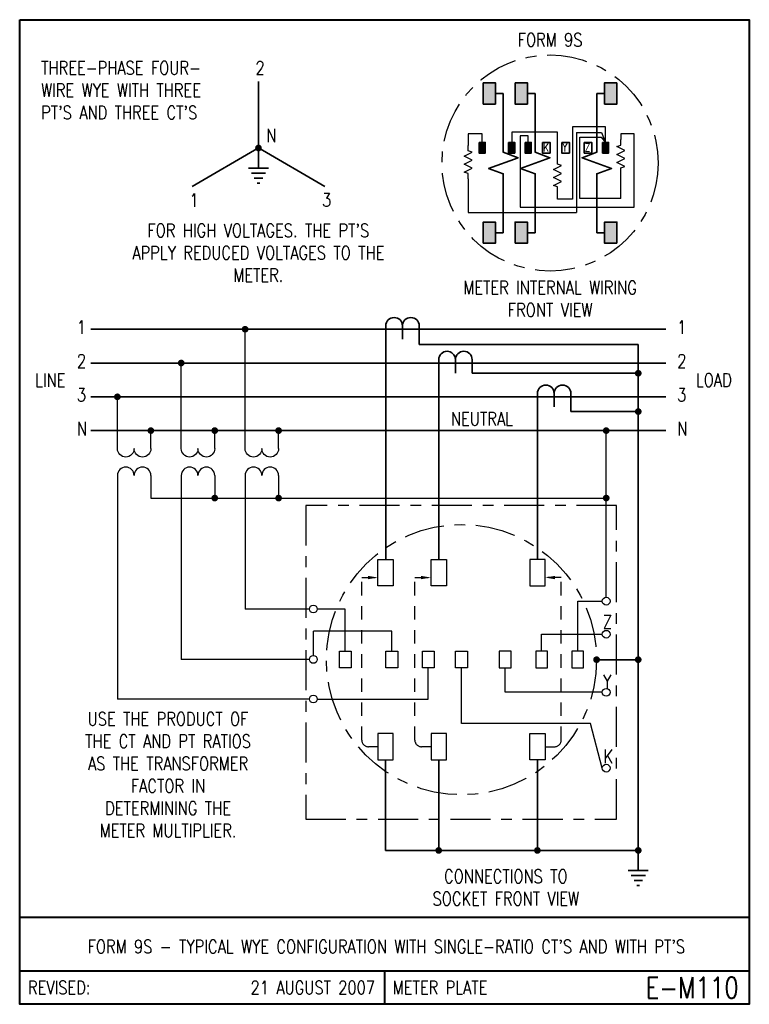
# Model space of a CAD drawing. Header units: inches. Extents: x 0 to 6.81, y 0 to 9.19.
import ezdxf
from ezdxf.enums import TextEntityAlignment as Align

# ---------------------------------------------------------------- set-up
doc = ezdxf.new("R2010")
doc.units = ezdxf.units.IN
doc.header["$LTSCALE"] = 0.5
doc.header["$MEASUREMENT"] = 0
doc.linetypes.add('CENTER2', pattern=[1.125, 0.75, -0.125, 0.125, -0.125])
doc.linetypes.add('HIDDEN', pattern=[0.375, 0.25, -0.125])
for name, color, linetype, lineweight in [('E-DETL-1LINE', 4, 'Continuous', 35), ('E-DETL-TEXT', 3, 'Continuous', 35), ('E-DETL-TTLB', 2, 'Continuous', 40), ('E-DETL-TTLB-TEXT', 5, 'Continuous', 50)]:
    doc.layers.add(name, color=color, linetype=linetype, lineweight=lineweight)
doc.layers.add('E-DETL-FINE', color=8, linetype='Continuous')
doc.styles.add('ROMANS', font='romans.shx', dxfattribs={"height": 0.046875})
doc.styles.get("Standard").update_dxf_attribs({"font": 'romans.shx', "width": 0.8})

# ---------------------------------------------------------------- blocks, each defined once
blk = doc.blocks.new('E-004')
at = {"const_width": 0.03125}
blk.add_lwpolyline([(-0.015625, 0, 1), (0.015625, 0, 1)], format="xyb", close=True, dxfattribs=at)
blk = doc.blocks.new('PE001c')
for p, q in [((0, 0.21875), (0, -0.21875)), ((-0.03125, 0.15625), (0.03125, 0.15625)), ((-0.03125, 0), (0.09375, 0)), ((-0.03125, -0.15625), (0.03125, -0.15625))]:
    blk.add_line(p, q)
blk.add_lwpolyline([(-0.03125, 0.15625, 1), (-0.03125, 0, 1), (-0.03125, -0.15625)], format="xyb")
blk = doc.blocks.new('PE008')
for p, q in [((0.1875, -0.0938), (0.1875, 0.0938)), ((0.1875, 0), (0, 0)), ((0.2344, -0.0667), (0.2344, 0.0667)), ((0.2812, -0.0396), (0.2812, 0.0396)), ((0.3281, -0.0126), (0.3281, 0.0126))]:
    blk.add_line(p, q)

msp = doc.modelspace()

# ---------------------------------------------------------------- hatches: boundary and pattern name
at = {"layer": 'E-DETL-1LINE'}
for points in [[(4.4405, 8.5988), (4.3262, 8.5988), (4.3262, 8.4008), (4.4405, 8.4008)], [(4.7385, 8.5988), (4.6241, 8.5988), (4.6241, 8.4008), (4.7385, 8.4008)], [(5.4595, 8.4008), (5.5738, 8.4008), (5.5738, 8.5988), (5.4595, 8.5988)], [(4.3447, 8.0422), (4.2876, 8.0422), (4.2876, 7.9432), (4.3447, 7.9432)], [(4.6208, 8.0422), (4.5636, 8.0422), (4.5636, 7.9432), (4.6208, 7.9432)], [(4.7741, 8.0422), (4.7169, 8.0422), (4.7169, 7.9432), (4.7741, 7.9432)], [(5.4967, 8.0422), (5.4396, 8.0422), (5.4396, 7.9432), (5.4967, 7.9432)], [(4.4405, 7.2992), (4.3262, 7.2992), (4.3262, 7.1012), (4.4405, 7.1012)], [(4.7385, 7.2992), (4.6241, 7.2992), (4.6241, 7.1012), (4.7385, 7.1012)], [(5.4595, 7.1012), (5.5738, 7.1012), (5.5738, 7.2992), (5.4595, 7.2992)]]:
    msp.add_hatch(color=256, dxfattribs=at).paths.add_polyline_path(points)

# ---------------------------------------------------------------- linework, layer by layer
for p, q in [((2.2287, 8.6111), (2.2287, 7.9904)), ((4.4405, 8.4998), (4.5136, 8.4998)), ((4.5136, 8.4998), (4.5136, 8.1411)), ((4.7385, 8.4998), (4.8116, 8.4998)), ((4.8116, 8.4998), (4.8116, 8.1411)), ((5.3864, 8.4998), (5.3864, 8.1411)), ((5.4595, 8.4998), (5.3864, 8.4998)), ((2.2287, 7.9904), (1.6087, 7.6325)), ((2.2287, 7.9904), (2.8486, 7.6325)), ((4.5136, 7.5589), (4.5136, 7.2992)), ((4.8116, 7.5589), (4.8116, 7.2992)), ((5.3864, 7.5589), (5.3864, 7.2992)), ((4.5136, 7.2002), (4.5136, 7.2992)), ((4.8116, 7.2002), (4.8116, 7.2992)), ((5.3864, 7.2002), (5.3864, 7.2992)), ((4.4405, 7.2002), (4.5136, 7.2002)), ((4.7385, 7.2002), (4.8116, 7.2002)), ((5.4595, 7.2002), (5.3864, 7.2002)), ((6.0293, 6.2993), (0.6637, 6.2993)), ((3.4161, 6.2681), (3.4161, 4.1518)), ((3.7286, 6.2681), (3.7286, 6.1553)), ((5.773, 6.1553), (3.7286, 6.1553)), ((5.773, 6.1553), (5.773, 1.436)), ((6.0293, 5.9839), (0.6637, 5.9839)), ((3.9105, 4.1518), (3.9105, 5.9527)), ((4.223, 5.9527), (4.223, 5.8882)), ((4.223, 5.8882), (5.773, 5.8882)), ((6.0293, 5.6685), (0.6637, 5.6685)), ((4.8317, 5.6373), (4.8317, 4.1518)), ((5.1442, 5.6373), (5.1442, 5.5307)), ((5.773, 5.5307), (5.1442, 5.5307)), ((6.0293, 5.3532), (0.6637, 5.3532)), ((5.3844, 3.2158), (5.773, 3.2158)), ((3.4151, 2.2798), (3.4151, 1.436)), ((3.9105, 2.2798), (3.9105, 1.436)), ((4.8317, 2.2798), (4.8317, 1.436)), ((5.773, 1.436), (3.4151, 1.436))]:
    msp.add_line(p, q, dxfattribs=at)
for points in [[(4.3262, 8.5988), (4.4405, 8.5988), (4.4405, 8.4008), (4.3262, 8.4008)], [(4.6241, 8.5988), (4.7385, 8.5988), (4.7385, 8.4008), (4.6241, 8.4008)], [(5.5738, 8.5988), (5.4595, 8.5988), (5.4595, 8.4008), (5.5738, 8.4008)], [(4.2876, 8.0422), (4.3447, 8.0422), (4.3447, 7.9432), (4.2876, 7.9432)], [(4.5636, 8.0422), (4.6208, 8.0422), (4.6208, 7.9432), (4.5636, 7.9432)], [(4.7169, 8.0422), (4.7741, 8.0422), (4.7741, 7.9432), (4.7169, 7.9432)], [(4.8792, 8.0422), (4.9499, 8.0422), (4.9499, 7.9432), (4.8792, 7.9432)], [(5.0597, 8.0422), (5.1303, 8.0422), (5.1303, 7.9432), (5.0597, 7.9432)], [(5.2687, 8.0422), (5.3393, 8.0422), (5.3393, 7.9432), (5.2687, 7.9432)], [(5.4396, 8.0422), (5.4967, 8.0422), (5.4967, 7.9432), (5.4396, 7.9432)], [(4.3262, 7.1012), (4.4405, 7.1012), (4.4405, 7.2992), (4.3262, 7.2992)], [(4.6241, 7.1012), (4.7385, 7.1012), (4.7385, 7.2992), (4.6241, 7.2992)], [(5.5738, 7.1012), (5.4595, 7.1012), (5.4595, 7.2992), (5.5738, 7.2992)]]:
    msp.add_lwpolyline(points, close=True, dxfattribs=at)
for points in [[(4.5136, 8.1411), (4.5136, 7.95), (4.651, 7.9), (4.3763, 7.8), (4.5136, 7.75), (4.5136, 7.5589)], [(4.8116, 8.1411), (4.8116, 7.95), (4.949, 7.9), (4.6742, 7.8), (4.8116, 7.75), (4.8116, 7.5589)], [(5.3864, 8.1411), (5.3864, 7.95), (5.249, 7.9), (5.5237, 7.8), (5.3864, 7.75), (5.3864, 7.5589)]]:
    msp.add_lwpolyline(points, dxfattribs=at)
at = {"layer": 'E-DETL-FINE'}
for p, q in [((5.4682, 8.187), (5.1609, 8.187)), ((5.1609, 8.187), (5.1609, 7.5133)), ((5.4682, 8.0422), (5.4682, 8.187)), ((4.3162, 8.1234), (4.1859, 8.1234)), ((4.1859, 8.1234), (4.1859, 8.0135)), ((4.3162, 8.0422), (4.3162, 8.1234)), ((5.0192, 8.1379), (4.5922, 8.1379)), ((4.5922, 8.1379), (4.5922, 8.0422)), ((4.7455, 8.1032), (4.672, 8.1032)), ((4.672, 8.1032), (4.672, 7.4381)), ((4.7455, 8.0422), (4.7455, 8.1032)), ((5.0192, 7.8894), (5.0192, 8.1379)), ((5.1957, 8.135), (5.1957, 7.3889)), ((5.1957, 8.135), (5.43, 8.135)), ((5.2275, 7.5191), (5.2275, 8.0916)), ((5.2275, 8.0916), (5.4271, 8.0916)), ((5.4271, 8.0916), (5.4682, 8.0422)), ((5.43, 8.135), (5.4682, 8.0422)), ((5.6118, 8.1234), (5.6118, 8.0681)), ((5.7338, 8.1234), (5.6118, 8.1234)), ((5.7338, 7.4381), (5.7338, 8.1234)), ((5.6118, 7.5191), (5.6118, 7.7556)), ((4.1859, 7.701), (4.1859, 7.3889)), ((5.0192, 7.5133), (5.0192, 7.5769)), ((5.1609, 7.5133), (5.0192, 7.5133)), ((5.6118, 7.5191), (5.2275, 7.5191)), ((4.1859, 7.3889), (5.1957, 7.3889)), ((4.672, 7.4381), (5.7338, 7.4381)), ((2.104, 5.1849), (2.104, 6.2993)), ((1.5078, 5.1849), (1.5078, 5.9839)), ((0.9117, 5.1849), (0.9117, 5.6685)), ((1.2242, 5.1849), (1.2242, 5.3532)), ((1.8203, 5.1849), (1.8203, 5.3532)), ((2.4165, 5.1849), (2.4165, 5.3532)), ((5.474, 3.7979), (5.474, 5.3532)), ((0.9117, 4.9349), (0.9117, 2.8485)), ((1.2242, 4.9349), (1.2242, 4.7237)), ((1.5078, 4.9349), (1.5078, 3.2182)), ((1.8203, 4.9349), (1.8203, 4.7237)), ((2.104, 4.9349), (2.104, 3.6886)), ((2.4165, 4.9349), (2.4165, 4.7237)), ((1.2242, 4.7237), (5.474, 4.7237)), ((2.7044, 3.6886), (2.104, 3.6886)), ((3.0387, 3.6886), (2.777, 3.6886)), ((3.0387, 3.2956), (3.0387, 3.6886)), ((5.2081, 3.7616), (5.4377, 3.7616)), ((5.2081, 3.2956), (5.2081, 3.7616)), ((3.4734, 3.4808), (2.7407, 3.4808)), ((2.7407, 3.2545), (2.7407, 3.4808)), ((3.4734, 3.2956), (3.4734, 3.4808)), ((4.8709, 3.2956), (4.8709, 3.4531)), ((4.8709, 3.4531), (5.4377, 3.4531)), ((2.7044, 3.2182), (1.5078, 3.2182)), ((3.8132, 2.8485), (3.8132, 3.1409)), ((4.1234, 2.6194), (4.1234, 3.1409)), ((4.5312, 2.9115), (4.5312, 3.1409)), ((2.7044, 2.8485), (0.9117, 2.8485)), ((2.777, 2.8485), (3.8132, 2.8485)), ((5.4377, 2.9115), (4.5312, 2.9115)), ((5.3264, 2.6194), (4.1234, 2.6194)), ((5.4377, 2.2037), (5.3264, 2.6194))]:
    msp.add_line(p, q, dxfattribs=at)
at = {"layer": 'E-DETL-FINE', "linetype": 'HIDDEN'}
for p, q in [((3.1926, 2.4661), (3.1926, 3.9819)), ((3.1926, 3.9819), (3.3437, 3.9819)), ((3.688, 2.4661), (3.688, 3.9819)), ((3.688, 3.9819), (3.839, 3.9819)), ((5.0542, 3.9819), (4.9031, 3.9819)), ((5.0542, 2.4661), (5.0542, 3.9819)), ((3.3437, 2.4036), (3.2551, 2.4036)), ((3.839, 2.4036), (3.7505, 2.4036)), ((4.9031, 2.4036), (4.9917, 2.4036))]:
    msp.add_line(p, q, dxfattribs=at)
at = {"layer": 'E-DETL-FINE'}
for points in [[(4.1859, 7.701), (4.1859, 7.751), (4.1484, 7.7635), (4.2234, 7.801), (4.1484, 7.8385), (4.2234, 7.876), (4.1484, 7.9135), (4.2234, 7.951), (4.1859, 7.9635), (4.1859, 8.0135)], [(5.6118, 7.7556), (5.6118, 7.8056), (5.6493, 7.8181), (5.5743, 7.8556), (5.6493, 7.8931), (5.5743, 7.9306), (5.6493, 7.9681), (5.5743, 8.0056), (5.6118, 8.0181), (5.6118, 8.0681)], [(5.0192, 7.5769), (5.0192, 7.6269), (4.9817, 7.6394), (5.0567, 7.6769), (4.9817, 7.7144), (5.0567, 7.7519), (4.9817, 7.7894), (5.0567, 7.8269), (5.0192, 7.8394), (5.0192, 7.8894)]]:
    msp.add_lwpolyline(points, dxfattribs=at)
for points in [[(1.2242, 5.1849, -1), (1.0679, 5.1849, -1), (0.9117, 5.1849)], [(1.8203, 5.1849, -1), (1.6641, 5.1849, -1), (1.5078, 5.1849)], [(2.4165, 5.1849, -1), (2.2602, 5.1849, -1), (2.104, 5.1849)], [(1.2242, 4.9349, 1), (1.0679, 4.9349, 1), (0.9117, 4.9349)], [(1.8203, 4.9349, 1), (1.6641, 4.9349, 1), (1.5078, 4.9349)], [(2.4165, 4.9349, 1), (2.2602, 4.9349, 1), (2.104, 4.9349)]]:
    msp.add_lwpolyline(points, format="xyb", dxfattribs=at)
at = {"layer": 'E-DETL-FINE', "linetype": 'CENTER2'}
msp.add_lwpolyline([(2.6692, 1.7262), (5.5712, 1.7262), (5.5712, 4.6555), (2.6692, 4.6555)], close=True, dxfattribs=at)
at = {"layer": 'E-DETL-FINE'}
for points in [[(3.3437, 4.1518), (3.4866, 4.1518), (3.4866, 3.9043), (3.3437, 3.9043)], [(3.839, 4.1518), (3.9819, 4.1518), (3.9819, 3.9043), (3.839, 3.9043)], [(4.9031, 4.1518), (4.7602, 4.1518), (4.7602, 3.9043), (4.9031, 3.9043)], [(2.9834, 3.2956), (3.0939, 3.2956), (3.0939, 3.1409), (2.9834, 3.1409)], [(3.4182, 3.2956), (3.5286, 3.2956), (3.5286, 3.1409), (3.4182, 3.1409)], [(3.758, 3.2956), (3.8684, 3.2956), (3.8684, 3.1409), (3.758, 3.1409)], [(4.0682, 3.2956), (4.1786, 3.2956), (4.1786, 3.1409), (4.0682, 3.1409)], [(4.5864, 3.2956), (4.4759, 3.2956), (4.4759, 3.1409), (4.5864, 3.1409)], [(4.9262, 3.2956), (4.8157, 3.2956), (4.8157, 3.1409), (4.9262, 3.1409)], [(5.2633, 3.2956), (5.1529, 3.2956), (5.1529, 3.1409), (5.2633, 3.1409)], [(3.3437, 2.2798), (3.4866, 2.2798), (3.4866, 2.5274), (3.3437, 2.5274)], [(3.839, 2.2798), (3.9819, 2.2798), (3.9819, 2.5274), (3.839, 2.5274)], [(4.9031, 2.2798), (4.7602, 2.2798), (4.7602, 2.5274), (4.9031, 2.5274)]]:
    msp.add_lwpolyline(points, close=True, dxfattribs=at)
at = {"layer": 'E-DETL-FINE', "linetype": 'CENTER2'}
for centre, radius in [((4.95, 7.85), 1.0088), ((4.1234, 3.2158), 1.261)]:
    msp.add_circle(centre, radius, dxfattribs=at)
at = {"layer": 'E-DETL-FINE'}
for centre in [(5.474, 3.7616), (2.7407, 3.6886), (5.474, 3.4531), (2.7407, 3.2182), (5.474, 2.9115), (2.7407, 2.8485), (5.474, 2.2037)]:
    msp.add_circle(centre, 0.0363, dxfattribs=at)
at = {"layer": 'E-DETL-FINE', "linetype": 'HIDDEN'}
for centre, start, end in [((3.2551, 2.4661), 180, 270), ((3.7505, 2.4661), 180, 270), ((4.9917, 2.4661), 270, 0)]:
    msp.add_arc(centre, 0.0625, start, end, dxfattribs=at)
at = {"layer": 'E-DETL-FINE'}
for points in [[(3.2499, 3.9976), (3.3437, 3.9819), (3.2499, 3.9663)], [(3.7453, 3.9976), (3.839, 3.9819), (3.7453, 3.9663)], [(4.9969, 3.9976), (4.9031, 3.9819), (4.9969, 3.9663)]]:
    msp.add_solid(points, dxfattribs=at)
at = {"layer": 'E-DETL-TTLB'}
msp.add_lwpolyline([(0, 9.1875), (6.8095, 9.1875), (6.8095, 0), (0, 0)], close=True, dxfattribs=at)
for points in [[(0, 0.8125), (6.8095, 0.8125)], [(0, 0.3125), (6.8095, 0.3125)], [(3.4048, 0.3125), (3.4048, 0)]]:
    msp.add_lwpolyline(points, dxfattribs=at)

# ---------------------------------------------------------------- block references
at = {"layer": 'E-DETL-1LINE'}
for p in [(2.2287, 7.9904), (2.104, 6.2993), (1.5078, 5.9839), (5.773, 5.8882), (0.9117, 5.6685), (5.773, 5.5307), (1.2242, 5.3532), (1.8203, 5.3532), (2.4165, 5.3532), (5.474, 5.3532), (1.8203, 4.7237), (2.4165, 4.7237), (5.474, 4.7237), (5.3844, 3.2158), (5.773, 3.2158), (3.9105, 1.436), (4.8317, 1.436), (5.773, 1.436)]:
    msp.add_blockref('E-004', p, dxfattribs=at)
at = {"layer": 'E-DETL-1LINE', "rotation": 270}
for p in [(2.2287, 7.9904), (5.773, 1.436)]:
    msp.add_blockref('PE008', p, dxfattribs=at)
at = {"layer": 'E-DETL-1LINE', "xscale": -1, "rotation": 90}
for p in [(3.5724, 6.2993), (4.0667, 5.9839), (4.9879, 5.6685)]:
    msp.add_blockref('PE001c', p, dxfattribs=at)

# ---------------------------------------------------------------- texts
at = {"layer": 'E-DETL-TEXT', "style": 'ROMANS', "width": 0.8}
for s, p in [('REVISED:', (0.0773, 0.1563)), ('METER PLATE', (3.482, 0.1563))]:
    msp.add_text(s, height=0.125, dxfattribs=at).set_placement(p, align=Align.MIDDLE_LEFT)
for s, height, p in [('21 AUGUST 2007', 0.125, (3.316, 0.1563)), ('E-M110', 0.19685, (6.7114, 0.1563))]:
    msp.add_text(s, height=height, dxfattribs=at).set_placement(p, align=Align.MIDDLE_RIGHT)
at = {"layer": 'E-DETL-TEXT'}
for s, insert, char_height, width, attachment_point in [('FORM 9S', (4.95, 9), 0.125, 1.021609, 5), ("THREE-PHASE FOUR-\\PWIRE WYE WITH THREE\\PPT'S AND THREE CT'S", (0.2, 8.8), 0.125, 2.119747, 1), ('2', (2.2007, 8.8), 0.125, 0.234375, 1), ('N', (2.3024, 8.1702), 0.125, 0.234375, 1), ('K', (4.8846, 8.033), 0.075, 0.072229, 1), ('Y', (5.0651, 8.033), 0.075, 0.075, 1), ('Z', (5.2741, 8.033), 0.075, 0.075, 1), ('1', (1.584, 7.566), 0.125, 0.234375, 1), ('3', (2.8217, 7.5684), 0.125, 0.234375, 1), ("FOR HIGH VOLTAGES. THE PT'S APPLY REDUCED VOLTAGES TO THE METER.", (2.227, 7.2835), 0.125, 2.608736, 2), ('METER INTERNAL WIRING FRONT VIEW', (4.95, 6.75), 0.125, 1.78125, 2), ('1', (0.5336, 6.3802), 0.125, 0.234375, 1), ('1', (6.1362, 6.3802), 0.125, 0.234375, 1), ('2', (0.5336, 6.0648), 0.125, 0.234375, 1), ('2', (6.1362, 6.0648), 0.125, 0.234375, 1), ('LINE', (0.1438, 5.8874), 0.125, 0.290935, 1), ('LOAD', (6.3115, 5.8874), 0.125, 0.296875, 1), ('3', (0.5336, 5.7494), 0.125, 0.234375, 1), ('3', (6.1362, 5.7494), 0.125, 0.234375, 1), ('NEUTRAL', (4.025, 5.525), 0.125, 0.635482, 1), ('N', (0.5336, 5.4341), 0.125, 0.234375, 1), ('N', (6.1362, 5.4341), 0.125, 0.234375, 1), ('Z', (5.4433, 3.6319), 0.125, 0.09375, 1), ('Y', (5.4433, 3.0734), 0.125, 0.09375, 1), ('USE THE PRODUCT OF THE CT AND PT RATIOS AS THE TRANSFORMER FACTOR IN DETERMINING THE METER MULTIPLIER.', (1.3845, 2.7253), 0.125, 1.6875, 2), ('K', (5.4479, 2.3765), 0.125, 0.090286, 1), ('CONNECTIONS TO SOCKET FRONT VIEW', (4.5372, 1.2569), 0.125, 1.78125, 2)]:
    msp.add_mtext(s, dxfattribs=dict(at, insert=insert, char_height=char_height, width=width, attachment_point=attachment_point))
at = {"layer": 'E-DETL-TTLB-TEXT', "style": 'ROMANS', "width": 0.8}
msp.add_text("FORM 9S - TYPICAL WYE CONFIGURATION WITH SINGLE-RATIO CT'S AND WITH PT'S", height=0.125, dxfattribs=at).set_placement((3.4217, 0.4764), align=Align.CENTER)

doc.saveas('drawing.dxf')
